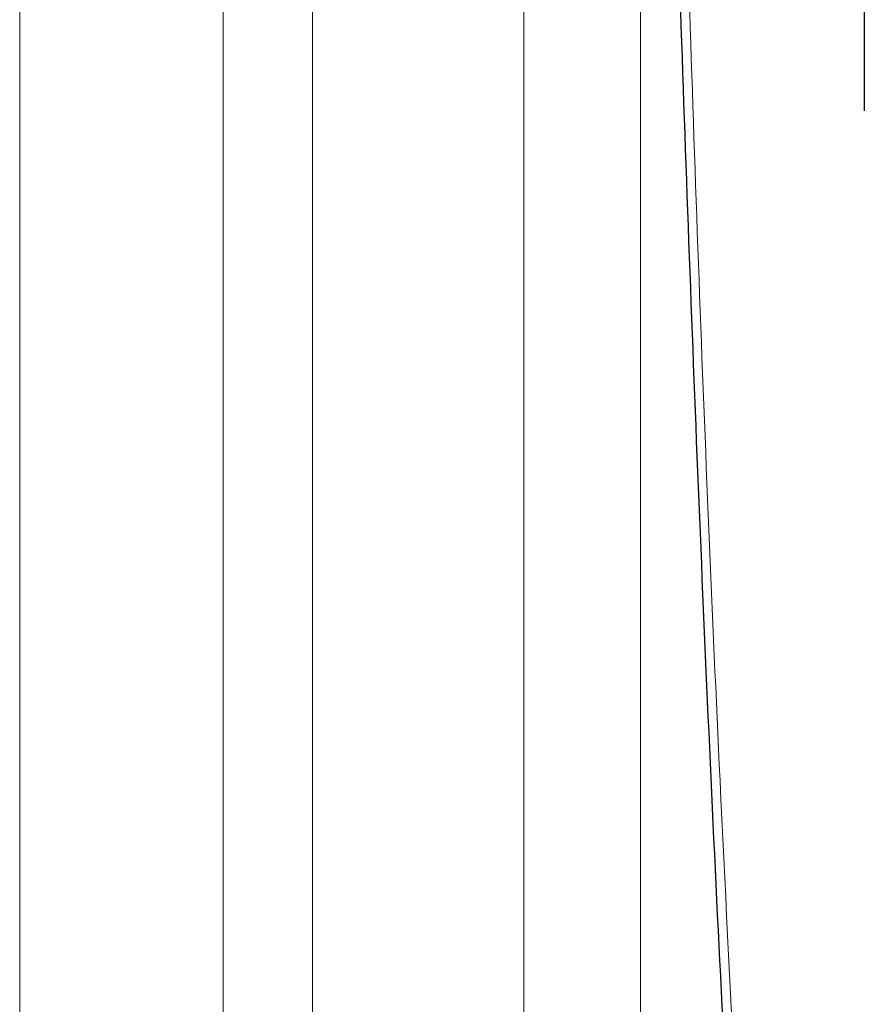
# Paper-space layout 'Blatt4' of a CAD drawing. Header units: millimetres. Extents: x 5 to 418, y 2 to 292.
# Tile 17 of 118: x 106 to 113, y 174 to 182. Entities that reach past the tile are written whole.
import ezdxf

# ---------------------------------------------------------------- set-up
doc = ezdxf.new("R2010")
doc.units = ezdxf.units.MM

psp = doc.layouts.new('Blatt4')

# ---------------------------------------------------------------- linework, layer by layer
at = {"color": 7, "linetype": 'Continuous', "lineweight": 18}
for p, q in [((108.1649, 160.1861), (108.1649, 200.8285)), ((105.6882, 159.7754), (105.6882, 200.5048)), ((107.4085, 200.4788), (107.4085, 159.7494)), ((109.95, 199.8139), (109.95, 160.1197)), ((110.9363, 170.9506), (110.9363, 188.7139))]:
    psp.add_line(p, q, dxfattribs=at)
at = {"color": 7, "linetype": 'Continuous', "lineweight": 25}
psp.add_line((112.8285, 183.6219), (112.8285, 181.3458), dxfattribs=at)
psp.add_open_spline([(111.144, 186.9916), (111.1508, 186.6519), (111.1857, 184.9124), (111.2834, 181.7955), (111.4398, 177.6429), (111.6117, 173.9009), (111.7458, 171.5537), (111.8019, 170.5729)], degree=3, knots=[0, 0, 0, 0, 0.0612246, 0.3135931, 0.5660969, 0.8186987, 1, 1, 1, 1], dxfattribs=at)
at = {"color": 7, "linetype": 'Continuous', "lineweight": 18}
psp.add_open_spline([(111.2239, 186.8609), (111.2281, 186.6821), (111.2488, 185.7885), (111.3475, 182.0431), (111.5399, 176.7325), (111.786, 172.1871), (111.8804, 170.4421)], degree=3, knots=[0, 0, 0, 0, 0.032288, 0.161438, 0.678067, 1, 1, 1, 1], dxfattribs=at)

doc.saveas('drawing.dxf')
